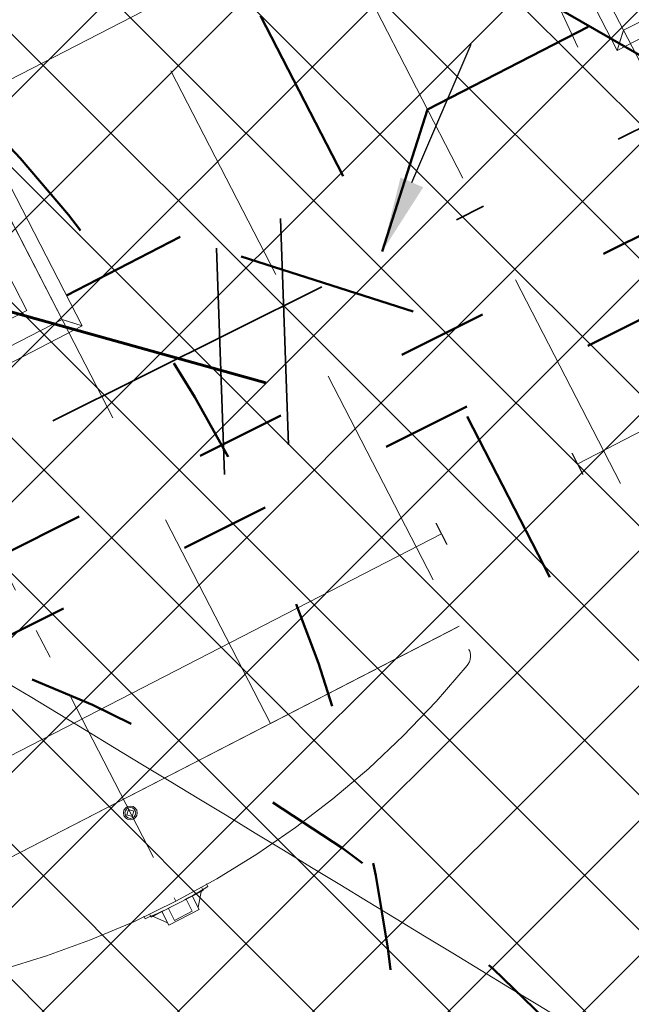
# Model space of a CAD drawing. Header units: metres. Extents: x 7472034 to 8439876, y 5890181 to 5961460.
# Tile 26 of 202: x 8439491.82 to 8439493.86, y 5890378.17 to 5890381.44. Entities that reach past the tile are written whole.
import ezdxf
from ezdxf import colors
from ezdxf.entities.mleader import LeaderData, LeaderLine
from ezdxf.math import Vec2, Vec3

# ---------------------------------------------------------------- set-up
doc = ezdxf.new("R2010")
doc.units = ezdxf.units.M
doc.header["$MEASUREMENT"] = 0
for name, pattern in [('$0$L218_500', [1, 0.5, -0.5]), ('ACAD_ISO03W100', [30, 12, -18]), ('ACAD_ISO10W100', [18, 12, -3, 0, -3]), ('DASHDOT', [25.399999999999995, 12.7, -6.349999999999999, 0, -6.349999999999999]), ('DASHDOTX2', [2, 1, -0.5, 0, -0.5]), ('DASHED', [19.049999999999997, 12.7, -6.349999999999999])]:
    doc.linetypes.add(name, pattern=pattern)
doc.layers.get('0').update_dxf_attribs({"linetype": 'CONTINUOUS', "lineweight": 5})
doc.layers.get('Defpoints').update_dxf_attribs({"linetype": 'CONTINUOUS'})
for name, color, linetype, lineweight in [('### Krawężnik', 6, 'CONTINUOUS', 35), ('### rzędne', 172, 'CONTINUOUS', 35), ('__GRANICA', 5, 'ACAD_ISO03W100', 80), ('_a_widok', 7, 'CONTINUOUS', 5), ('_IS.KD.opis.2', 7, 'CONTINUOUS', 18), ('_IS.KD.ZB.rura', 120, 'ACAD_ISO03W100', 50), ('_T_LPG', 52, 'DASHDOT', 50), ('_T_ON_V', 181, 'ACAD_ISO03W100', 50), ('E_Kanal_iskrob.', 10, 'DASHDOTX2', 35), ('KOLOR-OBIEKT', 21, 'CONTINUOUS', 13), ('T_strefa-8', 20, 'ACAD_ISO03W100', 50), ('ZAG-obrys 018 wymiary', 7, 'CONTINUOUS', 18), ('ZAG-OPIS_020', 7, 'CONTINUOUS', 25), ('zbiorniki', 7, 'CONTINUOUS', 13), ('zrębnica', 7, 'CONTINUOUS', 5)]:
    doc.layers.add(name, color=color, linetype=linetype, lineweight=lineweight)
for name, color, linetype in [('100_rzut_wym_wew', 7, 'CONTINUOUS'), ('_IS.BLOK.KD.doziemne', 7, 'CONTINUOUS'), ('właz', 7, 'CONTINUOUS'), ('zlew', 7, 'CONTINUOUS')]:
    doc.layers.add(name, color=color, linetype=linetype)
doc.layers.add('_IS_NO', color=11, linetype='CONTINUOUS', lineweight=20, plot=False)
doc.styles.add('DIM', font='simplex.shx', dxfattribs={"width": 0.8})
doc.styles.add('RS', font='Romans.shx', dxfattribs={"width": 0.7})
doc.dimstyles.new('DIM-WEW_500', dxfattribs={"dimscale": 5, "dimtxt": 18, "dimasz": 10, "dimexe": 4, "dimexo": 8, "dimgap": 5, "dimtad": 1, "dimlfac": 0.01, "dimzin": 9, "dimdsep": 46, "dimtxsty": 'DIM', "dimblk": 'ARCHTICK', "dimcen": 5, "dimclrt": 112, "dimadec": 4, "dimazin": 2, "dimtfac": 4, "dimtmove": 0, "dimatfit": 3, "dimldrblk": 'ARCHTICK', "dimfxl": 0, "dimtolj": 1, "dimlwd": 13, "dimarcsym": 0})
pattern_1 = [(45, (967499.2092647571, -71042.97165620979), (-0.2245064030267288, 0.2245064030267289), []), (135, (967499.2092647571, -71042.97165620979), (-0.2245064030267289, -0.2245064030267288), [])]

# ---------------------------------------------------------------- blocks, each defined once
blk = doc.blocks.new('A$C5FF37710')
at = {"layer": '### rzędne', "color": 0, "lineweight": 13, "flags": 128}
blk.add_lwpolyline([(43.97975562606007, 12.70975599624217), (42.44276710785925, 16.02254381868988), (43.00732617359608, 15.42075861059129)], dxfattribs=at)
blk = doc.blocks.new('*U43')
at = {"linetype": 'Continuous', "ltscale": 100}
for points in [[(19.91938772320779, 47.49779430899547), (22.58638233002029, -27.77697788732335)], [(-1.333497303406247, 37.63738609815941), (1.333497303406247, -37.63738609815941)]]:
    blk.add_lwpolyline(points, dxfattribs=at)
blk = doc.blocks.new('Elektryk_v3')
at = {"layer": 'E_Kanal_iskrob.', "color": 1}
blk.add_lwpolyline([(7.679727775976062, -61.57290587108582), (-17.97769471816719, -74.3612812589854), (-20.94951195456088, -68.55752696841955)], dxfattribs=at)
at = {"layer": 'E_Kanal_iskrob.', "color": 1, "xscale": 0.01, "yscale": 0.01, "zscale": 0.01}
blk.add_blockref('*U43', (-17.090640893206, -73.99909295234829), dxfattribs=at)
blk = doc.blocks.new('A$C57F34CC8')
at = {"layer": '__GRANICA', "color": 246, "lineweight": 60, "ltscale": 0.1}
blk.add_lwpolyline([(104.5474768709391, 61.49084398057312), (124.7534257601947, 8.664832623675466), (116.2782638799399, -2.598389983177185e-07), (87.50180485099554, 5.853071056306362), (75.53745610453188, 9.185393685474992), (65.1202681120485, 10.79332474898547), (52.65768154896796, 12.23814885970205), (35.11359243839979, 14.25579591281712), (31.17050394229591, 14.72508112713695), (-8.847564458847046e-07, 23.87893649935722)], dxfattribs=at)
blk = doc.blocks.new('STUDNIA NAZB')
at = {"layer": 'właz', "lineweight": 0}
blk.add_lwpolyline([(-1255, 1255.000000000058), (-335, 1255.000000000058), (-335, 335.0000000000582), (-1255, 335.0000000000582)], close=True, dxfattribs=at)
at = {"layer": 'właz', "linetype": 'Continuous', "lineweight": 0}
for centre, radius in [((-795.0000000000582, 1225.000000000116), 105), ((-795.0000000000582, 1225.000000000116), 57), ((-795.0000000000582, 1045.000000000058), 30), ((-795.0000000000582, 845.0000000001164), 57), ((-795.0000000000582, 845.0000000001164), 57), ((-795.0000000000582, 405.0000000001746), 360), ((-795.0000000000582, 620.0000000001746), 82.5), ((-795.0000000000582, 620.0000000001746), 30), ((-981.1954618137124, 512.5000000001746), 82.5), ((-608.804538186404, 512.5000000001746), 82.5), ((-981.1954618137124, 512.5000000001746), 30), ((-608.804538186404, 512.5000000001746), 30), ((-981.1954618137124, 297.5000000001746), 82.5), ((-608.804538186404, 297.5000000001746), 82.5), ((-981.1954618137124, 297.5000000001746), 30), ((-608.804538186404, 297.5000000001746), 30), ((-795.0000000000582, 190.0000000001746), 82.5), ((-795.0000000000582, 190.0000000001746), 30)]:
    blk.add_circle(centre, radius, dxfattribs=at)
at = {"layer": 'zrębnica', "lineweight": 0}
for p, q in [((-1395.000000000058, 1385.000000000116), (-1395.000000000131, -14.99999999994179)), ((-195.0000000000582, 1385.000000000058), (-1395.000000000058, 1385.000000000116)), ((-1345.000000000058, 1335.000000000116), (-1395.000000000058, 1385.000000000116)), ((-245.0000000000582, 1335.000000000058), (-195.0000000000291, 1385.000000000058)), ((-195.0000000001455, -14.99999999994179), (-195.0000000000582, 1385.000000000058)), ((-1345.000000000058, 1335.000000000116), (-1370.406218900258, 1360.406218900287)), ((-245.0000000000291, 1335.000000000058), (-219.5937810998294, 1360.406218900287)), ((-245.0000000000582, 1335.000000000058), (-219.5961940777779, 1360.403805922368)), ((-245.0000000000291, 1335.000000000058), (-219.5961940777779, 1360.403805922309)), ((-245.0000000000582, 1335.000000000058), (-219.5961940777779, 1360.403805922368)), ((-1345.000000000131, 35.00000000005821), (-1345.000000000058, 1335.000000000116)), ((-245.0000000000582, 1335.000000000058), (-1345.000000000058, 1335.000000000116)), ((-245.0000000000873, 35.00000000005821), (-245.0000000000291, 1335.000000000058)), ((-245.0000000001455, 35.00000000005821), (-245.0000000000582, 1335.000000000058)), ((-1345.000000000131, 35.00000000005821), (-1395.000000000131, -14.99999999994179)), ((-245.0000000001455, 35.00000000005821), (-1345.000000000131, 35.00000000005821)), ((-245.0000000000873, 35.00000000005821), (-195.0000000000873, -14.99999999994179)), ((-245.0000000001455, 35.00000000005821), (-219.5961940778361, 9.596194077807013)), ((-195.0000000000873, -14.99999999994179), (-1395.000000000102, -14.99999999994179))]:
    blk.add_line(p, q, dxfattribs=at)
blk = doc.blocks.new('A$C362D00BD')
for p, q in [((54.81438433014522, 234.0000073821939), (64.52464918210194, 234.0000073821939)), ((53.03513448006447, 209.9266782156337), (8.733805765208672, 174.0000073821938)), ((-3.2857888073e-06, 174.0000073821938), (-3.2857888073e-06, 60.00000738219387)), ((-3.2857888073e-06, 174.0000073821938), (51.14118776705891, 174.0000073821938)), ((-3.2857888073e-06, 60.00000738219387), (51.14118776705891, 60.00000738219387)), ((53.03513448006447, 24.07333654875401), (8.733805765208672, 60.00000738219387)), ((54.81438433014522, 7.3821938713e-06), (64.52464918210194, 7.3821938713e-06))]:
    blk.add_line(p, q)
blk.add_arc((1474.083330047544, 117.0000073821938), 1424.083333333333, 175.2873750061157, 184.7126249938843)
blk = doc.blocks.new('A$C58F05183')
blk.add_lwpolyline([(36.00002397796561, 22.99995944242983), (23.00002397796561, 35.99995944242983), (10.00002397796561, 22.99995944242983), (23.00002397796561, 9.999959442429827)], close=True)
for radius in [23, 18]:
    blk.add_circle((23.00002397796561, 22.99995944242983), radius)
blk = doc.blocks.new('podziemne zbiorniki paliwa')
at = {"layer": 'zbiorniki', "linetype": 'DASHED', "lineweight": 0}
for p, q in [((7707297.110031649, 5842715.412059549), (7707299.3843155, 5842716.450604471)), ((7707297.110031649, 5842715.412059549), (7707299.384144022, 5842716.450526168)), ((7707297.116610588, 5842715.415063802), (7707299.39072296, 5842716.453530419)), ((7707298.041985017, 5842716.317206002), (7707298.102021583, 5842716.344621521)), ((7707298.120713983, 5842716.303687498), (7707298.102021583, 5842716.344621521)), ((7707298.002005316, 5842716.249479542), (7707298.179386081, 5842716.330479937)), ((7707298.060677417, 5842716.276271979), (7707298.041985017, 5842716.317206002)), ((7707298.1832932, 5842716.321923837), (7707298.179386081, 5842716.330479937)), ((7707298.005912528, 5842716.240923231), (7707298.002005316, 5842716.249479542)), ((7707297.154230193, 5842715.102443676), (7707299.602205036, 5842716.220304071)), ((7707297.137614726, 5842715.138829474), (7707297.170845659, 5842715.066057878)), ((7707297.137614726, 5842715.138829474), (7707297.170845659, 5842715.066057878)), ((7707297.138438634, 5842715.139205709), (7707297.171669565, 5842715.066434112)), ((7707296.674725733, 5842714.927452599), (7707296.707956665, 5842714.854681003)), ((7707296.674725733, 5842714.927452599), (7707296.707956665, 5842714.854681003)), ((7707296.675549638, 5842714.927828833), (7707296.708780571, 5842714.855057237)), ((7707294.243366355, 5842713.773206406), (7707296.691341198, 5842714.8910668)), ((7707297.98545374, 5842713.283359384), (7707300.433428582, 5842714.40121978))]:
    blk.add_line(p, q, dxfattribs=at)
at = {"layer": 'zbiorniki', "linetype": 'ACAD_ISO10W100', "lineweight": 0, "ltscale": 0.05}
blk.add_line((7707302.565687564, 5842706.490305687), (7707298.094602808, 5842716.281423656), dxfattribs=at)
at = {"layer": 'zbiorniki', "linetype": 'DASHED', "lineweight": 0, "ltscale": 0.06}
for p, q in [((7707297.752907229, 5842715.705626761), (7707301.9067737, 5842706.609177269)), ((7707295.842652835, 5842714.833314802), (7707299.996519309, 5842705.736865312))]:
    blk.add_line(p, q, dxfattribs=at)
at = {"layer": 'zbiorniki', "linetype": 'DASHED', "lineweight": 20, "ltscale": 0.06}
for p, q in [((7707301.304171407, 5842706.24362419), (7707297.082006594, 5842715.489638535)), ((7707300.667419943, 5842705.952853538), (7707296.445255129, 5842715.198867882))]:
    blk.add_line(p, q, dxfattribs=at)
at = {"layer": 'zbiorniki', "linetype": 'DASHED', "lineweight": 20, "ltscale": 100}
blk.add_arc((7707299.365331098, 5842713.498687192), 3.059145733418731, 91.04146909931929, 138.0458678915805, dxfattribs=at)
at = {"layer": 'zbiorniki', "linetype": 'DASHED', "lineweight": 0, "ltscale": 100}
for centre, radius, start, end in [((7707297.12748884, 5842715.510407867), 0.04999999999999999, 138.0458678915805, 204.5436677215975), ((7707300.707470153, 5842710.558304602), 3.059145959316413, 91.04146909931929, 138.0458678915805)]:
    blk.add_arc(centre, radius, start, end, dxfattribs=at)
at = {"layer": 'zbiorniki', "linetype": 'DASHED', "lineweight": 0, "ltscale": 100, "xscale": 0.001000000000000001, "yscale": 0.001000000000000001, "zscale": 0.001000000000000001, "rotation": 294.5436678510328}
for name, p in [('A$C362D00BD', (7707297.963497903, 5842716.286861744)), ('A$C58F05183', (7707298.20150243, 5842715.991956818)), ('A$C58F05183', (7707298.20150243, 5842715.991956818))]:
    blk.add_blockref(name, p, dxfattribs=at)
at = {"layer": 'zlew', "ltscale": 0.3, "xscale": 0.001, "yscale": 0.001, "zscale": 0.001, "rotation": 24.54366785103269}
for p in [(7707300.158877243, 5842713.674799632), (7707297.248013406, 5842712.345562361), (7707297.248013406, 5842712.345562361)]:
    blk.add_blockref('STUDNIA NAZB', p, dxfattribs=at)
blk = doc.blocks.new('A$C20F0416D')
at = {"layer": '_T_ON_V', "ltscale": 0.025}
for points in [[(4.992205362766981, 2.359317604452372), (5.319726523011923, 1.723743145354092), (9.298927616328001, 3.716504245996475), (10.87148666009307, 4.995262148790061), (14.75930539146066, 6.99871411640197), (16.46535427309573, 12.33249306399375), (15.38030398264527, 14.49915183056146)], [(4.500317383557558, 2.907378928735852), (5.267755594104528, 1.418119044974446), (9.435384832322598, 3.505243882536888), (11.00907597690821, 4.784922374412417), (14.420021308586, 6.542634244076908), (14.98677560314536, 5.410923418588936)]]:
    blk.add_lwpolyline(points, dxfattribs=at)
at = {"layer": 'zbiorniki', "linetype": 'Continuous', "lineweight": 15, "rotation": 182.7190701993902}
blk.add_blockref('podziemne zbiorniki paliwa', (7421454.543277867, 6201764.6537714), dxfattribs=at)
blk = doc.blocks.new('_Oblique')
at = {"color": 0, "linetype": 'ByBlock', "lineweight": -2}
blk.add_line((-0.5, -0.5), (0.5, 0.5), dxfattribs=at)
blk = doc.blocks.new('*D144')
at = {"layer": 'Defpoints', "color": 0, "linetype": 'Continuous', "lineweight": 60}
for p in [(8439499.048492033, 5890390.910444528), (8439493.19273551, 5890368.256074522), (8439494.279393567, 5890367.975192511)]:
    blk.add_point(p, dxfattribs=at)
at = {"layer": 'ZAG-obrys 018 wymiary', "color": 0, "linetype": 'Continuous', "lineweight": -2}
for p, q in [((8439499.823035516, 5890390.71023865), (8439500.522421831, 5890390.529459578)), ((8439493.967278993, 5890368.055868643), (8439494.666665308, 5890367.875089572))]:
    blk.add_line(p, q, dxfattribs=at)
at = {"layer": 'ZAG-obrys 018 wymiary', "color": 0, "linetype": 'Continuous', "lineweight": 13}
blk.add_line((8439500.13515009, 5890390.629562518), (8439494.279393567, 5890367.975192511), dxfattribs=at)
at = {"layer": 'ZAG-obrys 018 wymiary', "color": 0, "linetype": 'Continuous', "lineweight": 13, "xscale": 0.3, "yscale": 0.3, "zscale": 0.3}
for p, rotation in [((8439500.13515009, 5890390.629562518), 75.5072587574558), ((8439494.279393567, 5890367.975192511), 255.5072587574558)]:
    blk.add_blockref('_Oblique', p, dxfattribs=dict(at, rotation=rotation))
at = {"layer": 'ZAG-obrys 018 wymiary', "color": 112, "linetype": 'Continuous', "lineweight": 25, "insert": (8439497.511322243, 5890382.876199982), "char_height": 0.8, "attachment_point": 5, "rotation": 75.5072587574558, "style": 'RS'}
blk.add_mtext('\\A1;23.4', dxfattribs=at)
blk = doc.blocks.new('_ArchTick')
at = {"layer": '100_rzut_wym_wew', "color": 0, "linetype": 'Continuous', "const_width": 0.15}
blk.add_lwpolyline([(-0.5, -0.5), (0.5, 0.5)], dxfattribs=at)
blk = doc.blocks.new('A$C1D2679FE')
at = {"layer": 'KOLOR-OBIEKT', "lineweight": 9, "ltscale": 200}
h = blk.add_hatch(dxfattribs=at)
h.set_pattern_fill('ANSI37', color=253, scale=0.1, angle=16)
h.set_pattern_definition([(61, (-7471780.020262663, -5961378.212846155), (-0.2776917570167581, 0.153927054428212), []), (151, (-7471780.020262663, -5961378.212846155), (-0.153927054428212, -0.2776917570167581), [])])
edge = h.paths.add_edge_path()
edge.add_line((196.975401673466, 33.54016214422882), (192.3495923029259, 34.13512154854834))
edge.add_line((192.3495923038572, 34.13512154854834), (187.7176397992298, 34.7308710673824))
edge.add_line((187.7176398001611, 34.7308710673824), (178.5077782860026, 36.15998750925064))
edge.add_line((178.5077782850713, 36.15998750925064), (176.6601969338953, 36.5026140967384))
edge.add_arc((181.3685569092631, 38.18527459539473), 5.000000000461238, 199.6657310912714, 261.1796204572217)
edge.add_line((180.6018702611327, 33.24440507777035), (187.358021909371, 32.19603671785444))
edge.add_line((187.3580219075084, 32.19603671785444), (192.0230219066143, 31.59603671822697))
edge.add_line((192.0230219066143, 31.59603671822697), (196.6880219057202, 30.9960367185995))
edge.add_line((196.6880219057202, 30.9960367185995), (201.9780219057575, 30.48103671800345))
edge.add_line((201.9780219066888, 30.48103671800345), (207.2680219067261, 29.96603671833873))
edge.add_line((207.2680219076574, 29.96603671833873), (216.468021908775, 29.35603671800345))
edge.add_line((216.4680219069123, 29.35603671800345), (221.8830219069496, 29.11103671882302))
edge.add_line((221.8830219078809, 29.11103671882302), (227.2980219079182, 28.86603671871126))
edge.add_line((227.2980219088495, 28.86603671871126), (233.718021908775, 28.60103671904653))
edge.add_line((233.7180219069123, 28.60103671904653), (240.1380219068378, 28.33603671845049))
edge.add_line((240.1380219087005, 28.33603671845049), (245.3280219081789, 28.076036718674))
edge.add_line((245.3280219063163, 28.076036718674), (246.1380219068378, 28.00603671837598))
edge.add_line((246.1380219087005, 28.00603671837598), (248.4280219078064, 27.98603671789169))
edge.add_line((248.4280219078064, 27.98603671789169), (251.4080219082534, 28.33603671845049))
edge.add_line((251.4080219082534, 28.33603671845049), (255.3380219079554, 29.13603671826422))
edge.add_line((255.3380219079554, 29.13603671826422), (258.1480219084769, 30.35603671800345))
edge.add_line((258.1480219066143, 30.35603671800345), (260.6280219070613, 32.076036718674))
edge.add_line((260.6280219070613, 32.076036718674), (262.7080219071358, 34.29603671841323))
edge.add_line((262.7080219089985, 34.29603671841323), (264.3880219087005, 36.826036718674))
edge.add_line((264.3880219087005, 36.826036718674), (265.608021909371, 39.59603671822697))
edge.add_line((265.6080219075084, 39.59603671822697), (266.4080219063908, 42.53603671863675))
edge.add_line((266.4080219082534, 42.53603671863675), (266.6380219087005, 45.60603671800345))
edge.add_line((266.6380219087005, 45.60603671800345), (266.3380219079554, 48.59603671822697))
edge.add_line((266.3380219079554, 48.59603671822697), (265.628021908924, 51.53603671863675))
edge.add_line((265.6280219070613, 51.53603671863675), (264.5280219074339, 54.28603671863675))
edge.add_line((264.5280219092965, 54.28603671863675), (263.3880219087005, 57.11603671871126))
edge.add_line((263.3880219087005, 57.11603671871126), (262.5430219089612, 59.47103671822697))
edge.add_line((262.5430219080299, 59.47103671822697), (261.6980219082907, 61.826036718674))
edge.add_line((261.6980219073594, 61.826036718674), (260.5980219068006, 65.15103671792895))
edge.add_line((260.5980219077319, 65.15103671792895), (259.4980219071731, 68.47603671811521))
edge.add_line((259.4980219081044, 68.47603671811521), (257.3916487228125, 67.77919145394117))
edge.add_line((257.3916487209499, 67.77919145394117), (258.1675714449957, 64.34697791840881))
edge.add_line((258.167571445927, 64.34697791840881), (259.2776264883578, 60.99158426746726))
edge.add_line((259.2776264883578, 60.99158426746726), (260.1334384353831, 58.60645156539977))
edge.add_line((260.1334384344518, 58.60645156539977), (260.9950570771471, 56.20513570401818))
edge.add_line((260.9950570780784, 56.20513570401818), (262.1522789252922, 53.33238322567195))
edge.add_line((262.1522789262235, 53.33238322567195), (263.1827648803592, 50.75616833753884))
edge.add_line((263.1827648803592, 50.75616833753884), (263.8083402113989, 48.16575780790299))
edge.add_line((263.8083402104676, 48.16575780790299), (264.0684198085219, 45.57363114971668))
edge.add_line((264.0684198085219, 45.57363114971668), (263.8734869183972, 42.97170083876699))
edge.add_line((263.8734869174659, 42.97170083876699), (263.1880731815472, 40.45280535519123))
edge.add_line((263.1880731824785, 40.45280535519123), (262.1337886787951, 38.05906103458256))
edge.add_line((262.1337886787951, 38.05906103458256), (260.6936748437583, 35.89031817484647))
edge.add_line((260.6936748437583, 35.89031817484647), (258.9457271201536, 34.02472012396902))
edge.add_line((258.9457271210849, 34.02472012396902), (256.8967191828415, 32.60363397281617))
edge.add_line((256.8967191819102, 32.60363397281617), (254.5645412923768, 31.59108698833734))
edge.add_line((254.5645412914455, 31.59108698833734), (251.0026761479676, 30.86602538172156))
edge.add_line((251.0026761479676, 30.86602538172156), (248.2893446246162, 30.54734550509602))
edge.add_line((248.2893446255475, 30.54734550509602), (246.2595893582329, 30.56507262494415))
edge.add_line((246.2595893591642, 30.56507262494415), (245.5023283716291, 30.63051493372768))
edge.add_line((245.5023283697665, 30.63051493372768), (240.2548571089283, 30.89339403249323))
edge.add_line((240.2548571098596, 30.89339403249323), (233.8236017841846, 31.1588586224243))
edge.add_line((233.8236017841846, 31.1588586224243), (227.4086662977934, 31.42364957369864))
edge.add_line((227.4086662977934, 31.42364957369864), (221.9987299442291, 31.66842047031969))
edge.add_line((221.9987299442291, 31.66842047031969), (217.4544723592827, 31.90290945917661))
edge.add_line((217.4544723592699, 31.90290945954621), (217.0910134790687, 31.92589690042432))
edge.add_line((217.0910134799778, 31.92589689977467), (214.8768218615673, 32.06593639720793))
edge.add_line((214.876821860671, 32.06593639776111), (207.0033997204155, 32.56390146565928))
edge.add_line((207.0033997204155, 32.56390146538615), (202.2260741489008, 33.02899081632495))
edge.add_line((202.2260741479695, 33.02899081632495), (196.975401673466, 33.54016214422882))
blk = doc.blocks.new('A$C2C426404')
at = {"layer": '_IS_NO'}
for points, knots in [([(50.6228041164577, 30.56321178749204, 1.829566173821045e-06), (53.11749188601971, 30.21319374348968), (56.38514522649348, 30.67444155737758), (60.99540497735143, 30.04553546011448), (68.19327101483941, 22.54355850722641, -2.469325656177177e-08), (70.8769634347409, 19.46133922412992, 5.150448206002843e-09), (74.71212187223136, 14.31917844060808, -1.219795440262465e-09), (78.88802252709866, 13.86142715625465), (82.75564656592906, 12.70757211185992)], [0, 0, 0, 0, 7.578698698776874, 9.67195365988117, 16.27655537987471, 24.33370670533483, 30.35915105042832, 36.79354326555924, 36.79354326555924, 36.79354326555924, 36.79354326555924]), ([(22.24795573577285, 20.37028996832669, 1.829566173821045e-06), (26.42848519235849, 20.36833205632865, 2.595275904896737e-06), (34.77398029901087, 19.71811303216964, 3.653563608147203e-06), (38.92662956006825, 20.04217899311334, -5.197057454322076e-07), (43.77274004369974, 17.83557516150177, 1.833094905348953e-07), (51.08127841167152, 15.06439746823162, -1.538063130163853e-07), (58.09044384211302, 9.696452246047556, 2.324577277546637e-08), (65.34780037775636, 7.091900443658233, 5.796258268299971e-09), (69.6463277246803, 6.131249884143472)], [0, 0, 0, 0, 12.09868180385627, 16.72159260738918, 20.95800891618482, 26.67839108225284, 41.1845399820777, 48.39980958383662, 48.39980958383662, 48.39980958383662, 48.39980958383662])]:
    blk.add_open_spline(points, degree=3, knots=knots, dxfattribs=at)
at = {"layer": '_IS_NO', "ltscale": 0.1}
for points, knots in [([(27.67626924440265, 23.09287754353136, 1.829566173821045e-06), (31.68315875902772, 23.09132452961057, 2.263426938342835e-06), (38.09081487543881, 23.52010669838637, 2.956097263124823e-06), (46.0190905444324, 20.44823641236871), (52.02710655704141, 18.01596992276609, 1.18983141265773e-07), (57.48081744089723, 14.61059598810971, 3.880691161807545e-08), (63.15046560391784, 12.16836789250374), (64.01579423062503, 9.527138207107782), (68.70553139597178, 8.717305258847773), (72.93792583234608, 7.781059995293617)], [0, 0, 0, 0, 11.95042031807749, 19.07916594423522, 25.47980302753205, 30.85202744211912, 32.94528240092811, 39.66304915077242, 46.67346183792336, 46.67346183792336, 46.67346183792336, 46.67346183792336]), ([(62.24621604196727, 5.30372504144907), (59.69645195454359, 6.006288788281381), (55.62225586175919, 8.04164257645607), (50.42614254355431, 11.82063606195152), (48.68161256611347, 12.5528353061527)], [0, 0, 0, 0, 3.912495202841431, 17.36439126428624, 17.36439126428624, 17.36439126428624, 17.36439126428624])]:
    blk.add_open_spline(points, degree=3, knots=knots, dxfattribs=at)
blk = doc.blocks.new('JPII.KD_aktualizacja rzędnych_20.12.2024')
at = {"layer": '_IS.KD.ZB.rura', "ltscale": 0.05}
for p, q in [((8438630.940591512, 5890681.263604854), (8438634.357523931, 5890674.632028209)), ((8438633.556740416, 5890676.951249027), (8438634.134550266, 5890677.248966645)), ((8438633.405856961, 5890676.479609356), (8438633.556740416, 5890676.951249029)), ((8438632.35667381, 5890676.332912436), (8438632.734216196, 5890676.527441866)), ((8438633.50892306, 5890676.279603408), (8438632.734216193, 5890676.527441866))]:
    blk.add_line(p, q, dxfattribs=at)
at = {"layer": '_IS.KD.opis.2', "color": 0}
ml = blk.add_multileader_mtext('Standard', dxfattribs=at)
ml.set_content('\\A1;5', style='RS')
ml.set_leader_properties()
ml.build(insert=Vec2(0, 0))
ml.multileader.update_dxf_attribs({"text_left_attachment_type": 2, "text_right_attachment_type": 2, "dogleg_length": 0.2, "arrow_head_size": 0.25})
ctx = ml.context
ctx.base_point, ctx.char_height, ctx.arrow_head_size, ctx.landing_gap_size, ctx.plane_origin = Vec3(8438636.547446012, 5890683.328685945), 1, 0.25, 0.3, Vec3(8438570.59096331, 5890645.068219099)
ctx.left_attachment, ctx.right_attachment, ctx.text_align_type = 2, 2, 1
notes = []
notes.append((ctx, [(0, (1, 1, 0), (8438636.347446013, 5890683.328685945), (1, 0), 0.2, [(0, [(8438633.405741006, 5890676.479246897)], 0, [])])]))
ctx.mtext.insert, ctx.mtext.width, ctx.mtext.alignment, ctx.mtext.flow_direction = Vec3(8438637.080779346, 5890683.828685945), 3.033132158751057, 2, 5
ml = blk.add_multileader_mtext('Standard', dxfattribs=at)
ml.set_content('\\A1;3', style='RS')
ml.set_leader_properties()
ml.build(insert=Vec2(0, 0))
ml.multileader.update_dxf_attribs({"text_left_attachment_type": 2, "text_right_attachment_type": 2, "dogleg_length": 0.2, "arrow_head_size": 0.25})
ctx = ml.context
ctx.base_point, ctx.char_height, ctx.arrow_head_size, ctx.landing_gap_size, ctx.plane_origin = Vec3(8438633.19642272, 5890672.230370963), 1, 0.25, 0.3, Vec3(8438572.248237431, 5890643.107495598)
ctx.left_attachment, ctx.right_attachment, ctx.text_align_type = 2, 2, 1
notes.append((ctx, [(1, (1, 1, 0), (8438634.463089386, 5890672.230370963), (-1, 0), 0.2, [(0, [(8438635.13223079, 5890674.384189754)], 0, [])])]))
ctx.mtext.insert, ctx.mtext.width, ctx.mtext.alignment, ctx.mtext.flow_direction = Vec3(8438633.729756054, 5890672.730370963), 3.033132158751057, 2, 5
ml = blk.add_multileader_mtext('Standard', dxfattribs=at)
ml.set_content('\\A1;{\\C132;D35\\H0.7x;\\C256;\\S134,32/132,00;}', style='RS')
ml.set_leader_properties()
ml.build(insert=Vec2(0, 0))
ml.multileader.update_dxf_attribs({"text_left_attachment_type": 2, "text_right_attachment_type": 2, "dogleg_length": 0.2, "arrow_head_size": 0.25})
ctx = ml.context
ctx.base_point, ctx.char_height, ctx.arrow_head_size, ctx.landing_gap_size, ctx.plane_origin = Vec3(8438631.411317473, 5890670.130015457), 0.75, 0.25, 0.3, Vec3(8438575.667332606, 5890644.599730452)
ctx.left_attachment, ctx.right_attachment, ctx.text_align_type = 2, 2, 1
notes.append((ctx, [(1, (1, 1, 0), (8438635.403817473, 5890670.130015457), (-1, 0), 0.2, [(3, [(8438638.152601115, 5890674.253034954)], 0, [])])]))
ctx.mtext.insert, ctx.mtext.width, ctx.mtext.alignment, ctx.mtext.flow_direction = Vec3(8438633.307567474, 5890670.842515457), 7.003751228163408, 2, 5
for ctx, leaders in notes:
    for number, flags, end, landing, length, lines in leaders:
        leader = LeaderData()
        leader.index, (leader.has_last_leader_line, leader.has_dogleg_vector, leader.attachment_direction) = number, flags
        leader.last_leader_point, leader.dogleg_vector, leader.dogleg_length = Vec3(end), Vec3(landing), length
        for number, points, colour, breaks in lines:
            line = LeaderLine()
            line.index, line.vertices, line.color, line.breaks = number, Vec3.list(points), colors.encode_raw_color(colour), breaks
            leader.lines.append(line)
        ctx.leaders.append(leader)

msp = doc.modelspace()

# ---------------------------------------------------------------- hatches: boundary and pattern name
at = {"layer": 'KOLOR-OBIEKT', "lineweight": 9}
h = msp.add_hatch(dxfattribs=at)
h.set_pattern_fill('ANSI37', color=73, scale=0.1)
h.set_pattern_definition(pattern_1)
edge = h.paths.add_edge_path()
edge.add_arc((8439443.60123986, 5890379.17988472), 6.652831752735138, 296.7043321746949, 335.0331150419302)
edge.add_arc((8439476.194075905, 5890367.917634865), 27.87464989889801, 155.1393615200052, 162.3446315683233, ccw=False)
edge.add_arc((8439457.399943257, 5890376.211109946), 7.345078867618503, 127.98309878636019, 152.2023641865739, ccw=False)
edge.add_arc((8439457.741930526, 5890376.488713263), 7.349948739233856, 107.1989600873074, 131.4182254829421, ccw=False)
edge.add_line((8439455.568618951, 5890383.509999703), (8439473.898437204, 5890392.710084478))
edge.add_arc((8439481.742870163, 5890376.384611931), 18.11232128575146, 99.26977735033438, 115.6644084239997, ccw=False)
edge.add_line((8439478.825278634, 5890394.260401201), (8439481.377171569, 5890394.321440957))
edge.add_arc((8439482.909595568, 5890377.390082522), 17.00056533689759, 88.22393661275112, 95.17163768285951, ccw=False)
edge.add_arc((8439482.561499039, 5890405.235869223), 10.88860248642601, 274.6092070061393, 298.9976789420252)
edge.add_arc((8443006.923870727, 5883371.657126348), 7856.29059094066, 116.59181359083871, 116.61107962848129, ccw=False)
edge.add_arc((8439465.895823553, 5890431.340313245), 42.15757971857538, 305.2087751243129, 306.7865132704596)
edge.add_arc((8439488.80074795, 5890400.283338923), 3.577668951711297, 310.8590814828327, 340.7280968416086)
edge.add_line((8439492.177934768, 5890399.102523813), (8439493.275267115, 5890403.980640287))
edge.add_line((8439493.275267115, 5890403.980640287), (8439502.266345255, 5890408.28072203))
edge.add_line((8439502.266345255, 5890408.28072203), (8439504.844191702, 5890407.694009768))
edge.add_line((8439504.844191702, 5890407.694009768), (8439506.125281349, 5890405.329609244))
edge.add_arc((8439507.019670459, 5890405.776898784), 0.9999999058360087, 206.5699188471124, 283.6833393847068)
edge.add_line((8439507.256226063, 5890404.805280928), (8439511.624560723, 5890406.970734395))
edge.add_line((8439511.624560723, 5890406.970734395), (8439511.39896348, 5890407.420225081))
edge.add_line((8439511.39896348, 5890407.420225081), (8439510.561982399, 5890407.017405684))
edge.add_line((8439510.561982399, 5890407.017405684), (8439509.330427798, 5890409.481424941))
edge.add_line((8439509.330427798, 5890409.481424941), (8439512.635426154, 5890411.138401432))
edge.add_line((8439512.635426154, 5890411.138401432), (8439512.638568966, 5890411.136467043))
edge.add_line((8439512.638568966, 5890411.136467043), (8439515.998443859, 5890412.829496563))
edge.add_line((8439515.998443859, 5890412.829496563), (8439517.239018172, 5890410.325621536))
edge.add_line((8439517.239018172, 5890410.325621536), (8439513.919446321, 5890408.633274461))
edge.add_line((8439513.919446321, 5890408.633274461), (8439514.091312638, 5890408.235941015))
edge.add_line((8439514.091312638, 5890408.235941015), (8439518.839102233, 5890410.604261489))
edge.add_line((8439518.839102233, 5890410.604261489), (8439518.585943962, 5890412.843737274))
edge.add_line((8439518.585943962, 5890412.843737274), (8439518.274555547, 5890413.628049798))
edge.add_line((8439518.274555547, 5890413.628049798), (8439517.839658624, 5890414.494365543))
edge.add_line((8439517.839658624, 5890414.494365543), (8439524.310164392, 5890417.742607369))
edge.add_line((8439524.310164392, 5890417.742607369), (8439525.122207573, 5890416.124990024))
edge.add_line((8439525.122207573, 5890416.124990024), (8439526.840645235, 5890414.670893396))
edge.add_line((8439526.840645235, 5890414.670893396), (8439527.244697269, 5890414.489695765))
edge.add_arc((8439552.769967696, 5890317.570311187), 100.2242811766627, 102.79246926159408, 104.75471345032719, ccw=False)
edge.add_arc((8439529.321881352, 5890420.105147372), 4.960037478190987, 284.6730648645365, 320.3902958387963)
edge.add_arc((8435016.013859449, 5889290.11735932), 4655.555010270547, 14.00691021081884, 14.04831962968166)
edge.add_line((8439532.327549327, 5890420.207226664), (8439525.877549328, 5890423.127226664))
edge.add_line((8439525.877549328, 5890423.127226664), (8439431.028022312, 5890376.803268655))
edge.add_line((8439431.028022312, 5890376.803268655), (8439435.479127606, 5890375.417226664))
edge.add_line((8439435.479127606, 5890375.417226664), (8439446.590932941, 5890373.236661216))
edge = h.paths.add_edge_path()
edge.add_arc((8439530.228804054, 5890405.916425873), 3.001836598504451, 99.44813666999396, 208.2631515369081)
edge.add_line((8439527.5848402, 5890404.494990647), (8439533.209264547, 5890393.206690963))
edge.add_line((8439533.209264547, 5890393.206690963), (8439519.17443581, 5890386.185049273))
edge.add_line((8439519.17443581, 5890386.185049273), (8439523.57812012, 5890377.411604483))
edge.add_line((8439523.57812012, 5890377.411604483), (8439517.455507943, 5890374.324033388))
edge.add_line((8439517.455507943, 5890374.324033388), (8439517.445860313, 5890374.319191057))
edge.add_line((8439517.445860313, 5890374.319191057), (8439517.33905848, 5890374.265585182))
edge.add_line((8439517.33905848, 5890374.265585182), (8439516.815779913, 5890375.308140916))
edge.add_line((8439516.815779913, 5890375.308140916), (8439511.370501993, 5890372.574998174))
edge.add_line((8439511.370501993, 5890372.574998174), (8439511.888417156, 5890371.529804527))
edge.add_line((8439511.888417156, 5890371.529804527), (8439506.425671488, 5890368.787948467))
edge.add_line((8439506.425671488, 5890368.787948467), (8439505.890341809, 5890369.841556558))
edge.add_line((8439505.890341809, 5890369.841556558), (8439505.8884594, 5890369.869391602))
edge.add_line((8439505.8884594, 5890369.869391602), (8439500.283276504, 5890366.97762632))
edge.add_line((8439500.283276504, 5890366.97762632), (8439519.478066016, 5890366.160130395))
edge.add_line((8439519.478066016, 5890366.160130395), (8439542.767549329, 5890378.417226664))
edge.add_line((8439542.767549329, 5890378.417226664), (8439538.675788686, 5890394.802262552))
edge.add_line((8439538.675788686, 5890394.802262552), (8439537.066416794, 5890401.238139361))
edge.add_line((8439537.066416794, 5890401.238139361), (8439535.557306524, 5890407.69906358))
edge.add_arc((8439531.145391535, 5890400.872499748), 8.128158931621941, 57.12596579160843, 99.98506404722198)
edge = h.paths.add_edge_path()
edge.add_line((8439470.194509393, 5890384.137651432), (8439461.355169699, 5890379.697090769))
edge.add_line((8439461.355169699, 5890379.697090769), (8439460.080861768, 5890379.068371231))
edge.add_line((8439460.080861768, 5890379.068371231), (8439457.869254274, 5890377.642639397))
edge.add_arc((8439460.609507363, 5890373.444653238), 5.013190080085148, 123.1346622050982, 204.022759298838)
edge.add_line((8439456.030540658, 5890371.403786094), (8439459.447549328, 5890370.707226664))
edge.add_line((8439459.447549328, 5890370.707226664), (8439480.497107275, 5890367.736747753))
edge.add_line((8439480.497107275, 5890367.736747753), (8439497.963342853, 5890367.082590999))
edge.add_line((8439497.963342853, 5890367.082590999), (8439496.62020549, 5890369.722641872))
edge.add_line((8439496.62020549, 5890369.722641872), (8439494.91788047, 5890373.087302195))
edge.add_arc((8439489.468037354, 5890366.363615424), 8.654984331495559, 50.97371617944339, 58.22889977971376)
edge.add_line((8439494.025120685, 5890373.721722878), (8439490.036071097, 5890376.575637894))
edge.add_line((8439490.036071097, 5890376.575637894), (8439489.954459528, 5890375.592465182))
edge.add_line((8439489.954459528, 5890375.592465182), (8439490.917133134, 5890375.538648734))
edge.add_line((8439490.917133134, 5890375.538648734), (8439490.678913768, 5890371.956837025))
edge.add_line((8439490.678913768, 5890371.956837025), (8439482.55041443, 5890372.440399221))
edge.add_line((8439482.55041443, 5890372.440399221), (8439482.851718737, 5890376.020734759))
edge.add_line((8439482.851718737, 5890376.020734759), (8439487.354100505, 5890375.749064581))
edge.add_line((8439487.354100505, 5890375.749064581), (8439487.521080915, 5890378.34061919))
edge.add_line((8439487.521080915, 5890378.34061919), (8439481.803471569, 5890382.401025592))
edge.add_arc((8439487.942466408, 5890392.088814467), 11.46911116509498, 231.6002274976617, 237.6382272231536, ccw=False)
edge.add_line((8439480.818489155, 5890383.100518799), (8439480.351152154, 5890383.41057529))
edge.add_line((8439480.351152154, 5890383.41057529), (8439479.210044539, 5890382.939428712))
edge.add_line((8439479.210044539, 5890382.939428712), (8439480.412913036, 5890383.399613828))
edge.add_arc((8439474.682487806, 5890375.167564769), 10.03017472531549, 55.15777404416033, 116.5800473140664)
h.paths.add_polyline_path([(8439461.898919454, 5890370.792156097), (8439462.257176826, 5890373.552492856)], flags=16)
h = msp.add_hatch(dxfattribs=at)
h.set_pattern_fill('ANSI37', color=253, scale=0.1)
h.set_pattern_definition(pattern_1)
edge = h.paths.add_edge_path()
edge.add_arc((8439529.163071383, 5890420.279666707), 5.193757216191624, 276.50229096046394, 320.0240354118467, ccw=False)
edge.add_line((8439529.751227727, 5890415.119319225), (8439525.812744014, 5890414.153171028))
edge.add_line((8439525.812744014, 5890414.153171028), (8439519.208160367, 5890410.804184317))
edge.add_line((8439519.208160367, 5890410.804184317), (8439517.988028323, 5890410.126512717))
edge.add_line((8439517.988028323, 5890410.126512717), (8439514.091312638, 5890408.235941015))
edge.add_line((8439514.091312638, 5890408.235941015), (8439511.613697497, 5890406.992378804))
edge.add_line((8439511.613697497, 5890406.992378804), (8439509.258949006, 5890405.810485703))
edge.add_line((8439509.258949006, 5890405.810485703), (8439507.371756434, 5890404.83508177))
edge.add_arc((8439506.940777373, 5890405.737469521), 1.000023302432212, 206.5712342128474, 295.5290722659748, ccw=False)
edge.add_line((8439506.046377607, 5890405.290148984), (8439504.844186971, 5890407.693988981))
edge.add_line((8439504.844186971, 5890407.693988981), (8439502.261629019, 5890408.281795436))
edge.add_line((8439502.261629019, 5890408.281795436), (8439499.350132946, 5890407.011538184))
edge.add_line((8439499.350132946, 5890407.011538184), (8439493.30510976, 5890403.995621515))
edge.add_line((8439493.30510976, 5890403.995621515), (8439492.177918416, 5890399.102451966))
edge.add_arc((8439488.801253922, 5890400.282879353), 3.577047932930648, 293.05521913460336, 340.73119789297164, ccw=False)
edge.add_line((8439490.202090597, 5890396.991537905), (8439487.801423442, 5890395.78932472))
edge.add_arc((8439482.51122255, 5890404.317896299), 10.03607286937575, 278.1216072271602, 301.8109775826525, ccw=False)
edge.add_line((8439483.9290645, 5890394.382480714), (8439478.825278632, 5890394.260401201))
edge.add_arc((8439481.742870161, 5890376.384611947), 18.11232126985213, 99.26977735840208, 115.6644084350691)
edge.add_line((8439473.898437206, 5890392.710084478), (8439455.537130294, 5890383.494194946))
edge.add_arc((8439458.368862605, 5890375.380272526), 8.593860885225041, 109.2388197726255, 150.5606865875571)
edge.add_line((8439450.884668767, 5890379.604167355), (8439456.921008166, 5890377.849276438))
edge.add_line((8439456.921008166, 5890377.849276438), (8439458.055979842, 5890377.519316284))
edge.add_arc((8439462.056345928, 5890374.376166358), 5.087466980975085, 112.4172144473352, 141.842727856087, ccw=False)
edge.add_line((8439460.116249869, 5890379.079181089), (8439470.201913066, 5890384.141371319))
edge.add_arc((8439474.670732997, 5890375.058466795), 10.12272227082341, 52.60385305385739, 116.19734301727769, ccw=False)
edge.add_line((8439480.818489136, 5890383.100518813), (8439494.035062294, 5890373.735722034))
edge.add_arc((8439499.404929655, 5890380.165137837), 8.376924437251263, 230.1312663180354, 239.1071883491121)
edge.add_arc((8439492.046879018, 5890368.073539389), 5.778072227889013, 28.405105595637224, 58.05675779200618, ccw=False)
edge.add_line((8439497.129307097, 5890370.822183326), (8439498.920012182, 5890367.249241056))
edge.add_line((8439498.920012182, 5890367.249241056), (8439502.137476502, 5890368.864147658))
edge.add_line((8439502.137476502, 5890368.864147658), (8439500.881438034, 5890371.366619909))
edge.add_arc((8439501.41146424, 5890371.651481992), 0.6017260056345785, 32.69127385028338, 208.2557647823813, ccw=False)
edge.add_line((8439501.917872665, 5890371.97648152), (8439503.213570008, 5890369.395299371))
edge.add_line((8439503.213570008, 5890369.395299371), (8439521.788261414, 5890378.745992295))
edge.add_line((8439521.788261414, 5890378.745992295), (8439512.863585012, 5890396.520876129))
edge.add_arc((8439515.497668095, 5890397.863594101), 2.956566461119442, 115.92003145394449, 207.0101116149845, ccw=False)
edge.add_line((8439514.20530482, 5890400.522744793), (8439524.043376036, 5890405.489377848))
edge.add_line((8439524.043376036, 5890405.489377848), (8439526.586557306, 5890407.103247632))
edge.add_line((8439526.586557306, 5890407.103247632), (8439529.129738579, 5890408.717117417))
edge.add_arc((8439531.212438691, 5890401.016589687), 7.97720296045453, 58.08019787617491, 105.13424418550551, ccw=False)
edge.add_line((8439535.43023892, 5890407.787551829), (8439533.14312037, 5890416.942853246))
edge = h.paths.add_edge_path(flags=16)
edge.add_line((8439502.061371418, 5890393.458260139), (8439496.04637926, 5890390.43770596))
edge.add_arc((8439496.464019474, 5890389.751908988), 0.8029575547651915, 121.3407965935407, 301.694103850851)
edge.add_line((8439496.8858806, 5890389.068700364), (8439502.900872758, 5890392.089254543))
edge.add_arc((8439502.27990767, 5890392.650368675), 0.83692694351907, 317.898520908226, 465.1363795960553)
edge = h.paths.add_edge_path(flags=16)
edge.add_line((8439505.00109902, 5890384.089630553), (8439500.444638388, 5890381.798632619))
edge.add_arc((8439500.084983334, 5890382.51322949), 0.8000002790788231, 116.620304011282, 296.7160130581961, ccw=False)
edge.add_line((8439499.72652247, 5890383.228426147), (8439504.283989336, 5890385.517420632))
edge.add_arc((8439504.642916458, 5890384.80371257), 0.7988791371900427, -63.361719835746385, 116.69803695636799, ccw=False)

# ---------------------------------------------------------------- linework, layer by layer
at = {"layer": '_IS.KD.ZB.rura', "ltscale": 0.05}
for p, q in [((8439490.561837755, 5890385.456395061), (8439493.978770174, 5890378.824818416)), ((8439493.17798666, 5890381.144039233), (8439493.755796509, 5890381.441756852)), ((8439493.027103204, 5890380.672399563), (8439493.17798666, 5890381.144039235)), ((8439491.977920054, 5890380.525702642), (8439492.35546244, 5890380.720232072)), ((8439493.130169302, 5890380.472393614), (8439492.355462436, 5890380.720232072))]:
    msp.add_line(p, q, dxfattribs=at)
at = {"layer": '_T_LPG', "ltscale": 0.075, "extrusion": (-2.154253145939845e-06, 2.049929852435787e-06, -0.9999999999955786)}
for points, elevation in [([(-8439489.18764092, 5890373.92198133), (-8439489.243673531, 5890374.928532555, 0.2681633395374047), (-8439489.654730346, 5890375.556474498), (-8439500.22398381, 5890380.853385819)], -6.105956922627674), ([(-8439489.437254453, 5890373.908085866), (-8439489.493287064, 5890374.914637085, 0.2681633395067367), (-8439489.767324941, 5890375.333265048), (-8439500.49034144, 5890380.756315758)], -6.105956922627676)]:
    msp.add_lwpolyline(points, format="xyb", dxfattribs=dict(at, elevation=elevation))
at = {"layer": 'T_strefa-8', "color": 151, "ltscale": 0.03, "elevation": 3.501221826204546e-08, "flags": 128}
msp.add_lwpolyline([(8439479.342758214, 5890377.730924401), (8439479.24967575, 5890376.063520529, 0.4142135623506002), (8439486.791335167, 5890367.630053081), (8439487.41037135, 5890367.59549552, 0.4142135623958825), (8439495.843838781, 5890375.137154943), (8439495.936921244, 5890376.804558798, 0.4142135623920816), (8439488.39526182, 5890385.238026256), (8439487.776225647, 5890385.272583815, 0.4142135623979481)], format="xyb", close=True, dxfattribs=at)
at = {"layer": 'T_strefa-8', "color": 145, "ltscale": 0.03, "flags": 128}
for points in [[(8439487.755859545, 5890382.676633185), (8439488.374895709, 5890382.642075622, -0.414213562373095), (8439493.08843285, 5890377.371158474), (8439492.995350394, 5890375.703754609, -0.414213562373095), (8439487.724433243, 5890370.990217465), (8439487.10539708, 5890371.024775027, -0.4142135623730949), (8439482.391859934, 5890376.295692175), (8439482.484942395, 5890377.963096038, -0.414213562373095), (8439487.755859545, 5890382.676633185)], [(8439483.824170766, 5890379.982549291), (8439490.189099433, 5890379.628226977, -0.2535778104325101), (8439494.408041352, 5890377.02821999, -0.2970104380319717), (8439494.003571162, 5890369.762451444, -0.2535778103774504), (8439489.522116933, 5890367.646777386), (8439483.157188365, 5890368.001099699, -0.2535778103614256), (8439478.938246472, 5890370.601106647, -0.2970104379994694), (8439479.342716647, 5890377.866875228, -0.2535778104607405)]]:
    msp.add_lwpolyline(points, format="xyb", close=True, dxfattribs=at)
at = {"layer": 'T_strefa-8', "color": 151, "ltscale": 0.03, "flags": 128}
msp.add_lwpolyline([(8439497.697815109, 5890372.817244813), (8439497.764513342, 5890374.015389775, 0.4142135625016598), (8439490.221535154, 5890382.447677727), (8439488.424317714, 5890382.547725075, 0.4142135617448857), (8439479.992029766, 5890375.004746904), (8439479.925331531, 5890373.806601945, 0.414213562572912), (8439487.468309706, 5890365.374313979), (8439489.26552715, 5890365.274266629, 0.4142135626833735)], format="xyb", close=True, dxfattribs=at)

# ---------------------------------------------------------------- block references
at = {"layer": '### Krawężnik', "color": 1, "linetype": 'Continuous', "lineweight": 60, "ltscale": 0.2}
msp.add_blockref('A$C1D2679FE', (8439279.223208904, 5890335.266736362), dxfattribs=at)
at = {"ltscale": 0.1}
msp.add_blockref('A$C5FF37710', (8439449.697574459, 5890368.641764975), dxfattribs=at)
at = {"layer": '__GRANICA', "color": 1, "linetype": 'Continuous', "ltscale": 0.2}
msp.add_blockref('A$C57F34CC8', (8439413.808154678, 5890371.967410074), dxfattribs=at)
at = {"layer": '_a_widok', "color": 0, "linetype": 'Continuous', "lineweight": 60, "ltscale": 0.2}
msp.add_blockref('A$C2C426404', (8439438.733810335, 5890365.88383195), dxfattribs=at)
msp.add_blockref('A$C2C426404', (8439438.733810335, 5890365.88383195), dxfattribs=at)
at = {"layer": '_IS.BLOK.KD.doziemne', "linetype": '$0$L218_500'}
msp.add_blockref('JPII.KD_aktualizacja rzędnych_20.12.2024', (859.6212462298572, -295.8072097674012), dxfattribs=at)
at = {"layer": '_T_ON_V', "color": 1, "linetype": 'Continuous', "lineweight": 60, "ltscale": 0.2}
msp.add_blockref('A$C20F0416D', (8439486.43126006, 5890377.932498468), dxfattribs=at)
at = {"layer": 'ZAG-OPIS_020', "lineweight": 25}
msp.add_blockref('Elektryk_v3', (8439509.580092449, 5890454.305613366), dxfattribs=at)

# ---------------------------------------------------------------- dimensions: what is measured, and where the dimension line sits
at = {"layer": 'ZAG-obrys 018 wymiary', "linetype": 'Continuous', "lineweight": 25}
dim = msp.add_linear_dim(base=(8439494.279393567, 5890367.975192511), p1=(8439499.048492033, 5890390.910444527), p2=(8439493.19273551, 5890368.256074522), angle=255.50725875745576, dimstyle='DIM-WEW_500', override={"dimscale": 0.1, "dimtxt": 8, "dimasz": 3, "dimgap": 2, "dimlfac": 1, "dimtxsty": 'RS', "dimblk1": 'Oblique', "dimblk2": 'Oblique', "dimsah": 1, "dimfxl": 50, "dimfxlon": 1}, dxfattribs=at)
dim.commit()
dim.dimension.update_dxf_attribs({"geometry": '*D144', "text_midpoint": (8439498.092229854, 5890382.726045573), "dimtype": 161})

doc.saveas('drawing.dxf')
